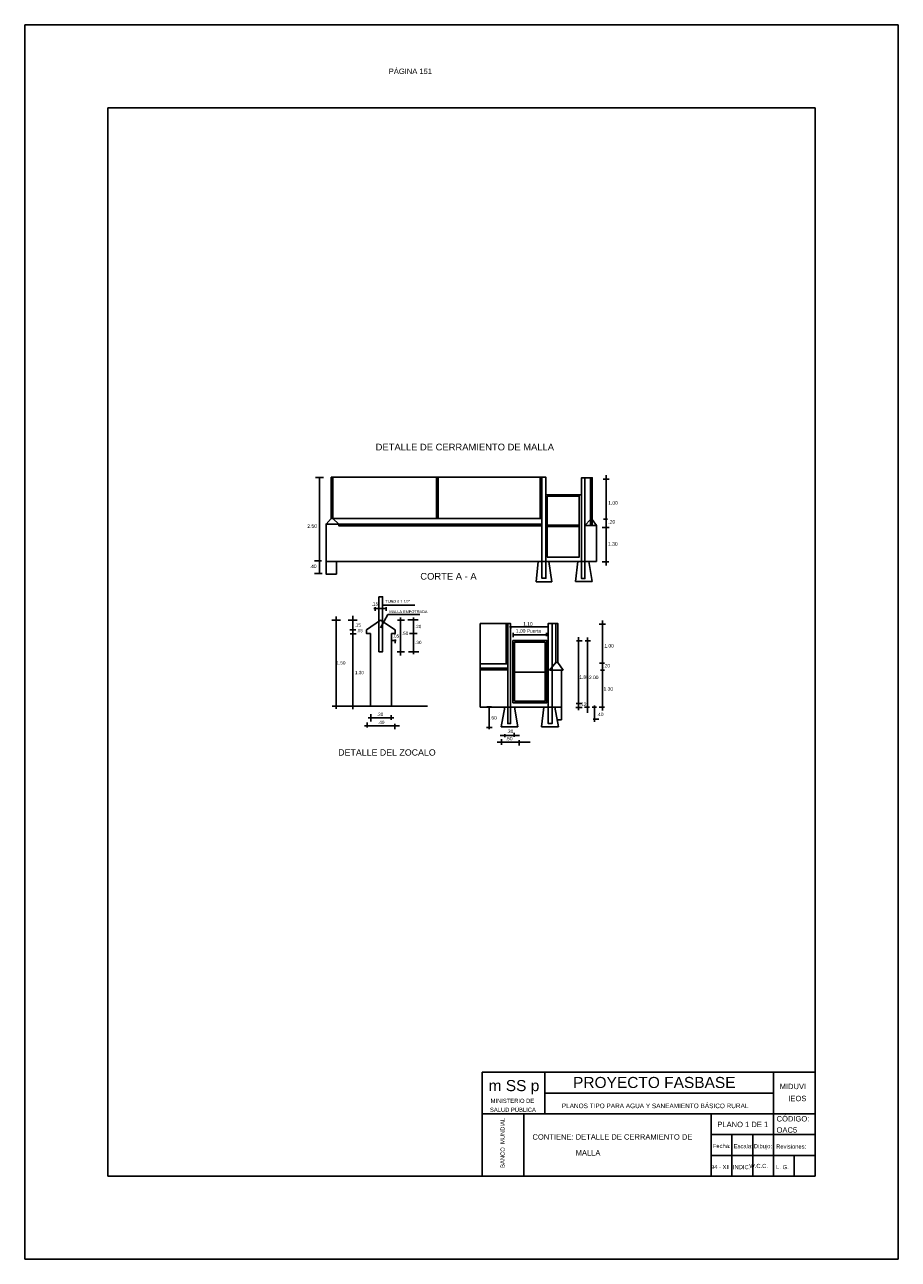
# Model space of a CAD drawing. Header units: metres. Extents: x 2413 to 4131, y 3282 to 4239.
# Tile 56 of 57: x 2973 to 2994, y 4209 to 4239. Entities that reach past the tile are written whole.
import ezdxf
from ezdxf.enums import TextEntityAlignment as Align

# ---------------------------------------------------------------- set-up
doc = ezdxf.new("R2010")
doc.units = ezdxf.units.M
for name, color, linetype in [('Cota', 7, 'Continuous'), ('Dibujo', 7, 'Continuous'), ('Plano', 1, 'Continuous'), ('Texto', 170, 'Continuous')]:
    doc.layers.add(name, color=color, linetype=linetype)
doc.styles.add('Annotative', font='arial.ttf')
doc.styles.get("Standard").update_dxf_attribs({"font": 'arial.ttf'})

msp = doc.modelspace()

# ---------------------------------------------------------------- linework, layer by layer
at = {"layer": 'Cota'}
for p, q in [((2980.414, 4228.125), (2980.606, 4228.125)), ((2980.513, 4228.131), (2980.513, 4225.814)), ((2987.402, 4228.177), (2987.402, 4226.008)), ((2987.47, 4228.083), (2987.331, 4228.083)), ((2987.471, 4226.922), (2987.308, 4226.922)), ((2987.435, 4227.121), (2987.34, 4227.121)), ((2980.394, 4226.114), (2980.559, 4226.114)), ((2987.465, 4226.095), (2987.304, 4226.095)), ((2980.387, 4225.814), (2980.571, 4225.814)), ((2981.815, 4224.974), (2982.131, 4224.974)), ((2981.852, 4224.913), (2981.852, 4225.004)), ((2982.116, 4224.915), (2982.116, 4225.002)), ((2980.809, 4224.692), (2981.014, 4224.692)), ((2980.915, 4224.781), (2980.915, 4222.553)), ((2981.2, 4224.692), (2981.415, 4224.692)), ((2981.314, 4222.548), (2981.314, 4224.793)), ((2982.557, 4224.692), (2982.383, 4224.692)), ((2982.455, 4224.751), (2982.455, 4223.839)), ((2982.882, 4224.697), (2982.634, 4224.697)), ((2982.772, 4223.869), (2982.772, 4224.752)), ((2985.107, 4224.491), (2985.107, 4224.549)), ((2986.008, 4224.486), (2986.008, 4224.561)), ((2987.383, 4224.597), (2987.23, 4224.597)), ((2987.312, 4222.513), (2987.312, 4224.68)), ((2981.388, 4224.453), (2981.242, 4224.453)), ((2981.395, 4224.36), (2981.248, 4224.36)), ((2982.858, 4224.37), (2982.676, 4224.37)), ((2985.079, 4224.526), (2986.018, 4224.526)), ((2985.972, 4224.336), (2985.15, 4224.336)), ((2985.167, 4224.386), (2985.167, 4224.282)), ((2985.969, 4224.307), (2985.969, 4224.383)), ((2986.734, 4222.522), (2986.734, 4224.282)), ((2986.956, 4224.272), (2986.956, 4222.463)), ((2982.248, 4224.2), (2982.354, 4224.2)), ((2982.333, 4224.226), (2982.333, 4224.138)), ((2986.826, 4224.196), (2986.691, 4224.196)), ((2987.023, 4224.189), (2986.893, 4224.189)), ((2982.554, 4223.93), (2982.379, 4223.93)), ((2982.649, 4223.928), (2982.899, 4223.928)), ((2987.365, 4223.651), (2987.243, 4223.651)), ((2987.365, 4223.484), (2987.262, 4223.484)), ((2984.534, 4222.606), (2984.644, 4222.606)), ((2984.591, 4222.066), (2984.591, 4222.618)), ((2986.672, 4222.588), (2986.823, 4222.588)), ((2986.814, 4222.688), (2986.679, 4222.688)), ((2986.884, 4222.594), (2986.999, 4222.594)), ((2987.069, 4222.6), (2987.171, 4222.6)), ((2987.122, 4222.634), (2987.122, 4222.246)), ((2987.234, 4222.6), (2987.36, 4222.6)), ((2981.653, 4222.229), (2981.653, 4222.106)), ((2981.68, 4222.34), (2982.301, 4222.34)), ((2981.748, 4222.255), (2981.748, 4222.43)), ((2982.233, 4222.292), (2982.233, 4222.408)), ((2982.321, 4222.07), (2982.321, 4222.197)), ((2987.224, 4222.304), (2987.091, 4222.304)), ((2982.435, 4222.151), (2981.592, 4222.151)), ((2984.663, 4222.111), (2984.527, 4222.111)), ((2984.851, 4221.918), (2985.315, 4221.918)), ((2984.969, 4221.872), (2984.969, 4221.946)), ((2985.189, 4221.879), (2985.189, 4221.979)), ((2984.785, 4221.757), (2985.573, 4221.757)), ((2984.882, 4221.823), (2984.882, 4221.689)), ((2985.31, 4221.675), (2985.31, 4221.805))]:
    msp.add_line(p, q, dxfattribs=at)
at = {"layer": 'Dibujo', "color": 0, "linetype": 'ByBlock'}
for p, q in [((2973.424, 4239.014), (2994.424, 4239.014)), ((2973.424, 4209.314), (2973.424, 4239.014)), ((2973.424, 4239.014), (2976.424, 4239.014)), ((2973.424, 4239.014), (2975.924, 4239.014)), ((2994.424, 4239.014), (2994.424, 4209.314)), ((2975.424, 4237.014), (2975.424, 4211.314)), ((2992.424, 4237.014), (2975.424, 4237.014)), ((2992.424, 4237.014), (2992.424, 4211.314)), ((2984.424, 4213.814), (2984.424, 4211.314)), ((2992.424, 4213.814), (2984.424, 4213.814)), ((2985.924, 4213.814), (2985.924, 4212.814)), ((2991.424, 4211.314), (2991.424, 4213.814)), ((2991.424, 4213.314), (2985.924, 4213.314)), ((2992.424, 4212.814), (2984.424, 4212.814)), ((2985.424, 4212.814), (2985.424, 4211.314)), ((2985.424, 4211.314), (2985.424, 4212.814)), ((2989.924, 4211.314), (2989.924, 4212.814)), ((2992.424, 4212.314), (2989.924, 4212.314)), ((2990.424, 4211.314), (2990.424, 4212.314)), ((2990.924, 4211.314), (2990.924, 4212.314)), ((2992.424, 4211.814), (2989.924, 4211.814)), ((2991.924, 4211.314), (2991.924, 4211.814)), ((2992.424, 4211.314), (2975.424, 4211.314)), ((2994.424, 4209.314), (2973.424, 4209.314))]:
    msp.add_line(p, q, dxfattribs=at)
at = {"layer": 'Plano'}
for p, q in [((2980.789, 4227.135), (2980.668, 4227)), ((2980.976, 4227), (2980.831, 4227.135)), ((2987.022, 4227.115), (2986.89, 4226.969)), ((2987.022, 4227.115), (2987.067, 4227.115)), ((2987.067, 4227.115), (2987.166, 4226.969)), ((2985.717, 4225.61), (2985.769, 4226.102)), ((2986.096, 4225.61), (2986.025, 4226.102)), ((2986.665, 4225.617), (2986.721, 4226.102)), ((2987.066, 4225.617), (2986.984, 4226.102)), ((2986.096, 4225.61), (2985.717, 4225.61)), ((2986.665, 4225.617), (2987.066, 4225.617)), ((2981.644, 4224.46), (2981.978, 4224.688)), ((2981.978, 4224.688), (2982.329, 4224.46)), ((2986.04, 4223.487), (2986.192, 4223.667)), ((2986.37, 4223.487), (2986.237, 4223.667)), ((2984.376, 4223.538), (2985.037, 4223.538)), ((2985.196, 4223.442), (2985.939, 4223.442)), ((2986.1, 4223.487), (2986.04, 4223.487)), ((2986.327, 4223.487), (2986.37, 4223.487)), ((2980.812, 4222.618), (2983.103, 4222.618)), ((2984.877, 4222.124), (2984.962, 4222.6)), ((2985.106, 4222.6), (2986.327, 4222.6)), ((2985.278, 4222.124), (2985.195, 4222.6)), ((2985.849, 4222.122), (2985.905, 4222.6)), ((2986.254, 4222.122), (2986.164, 4222.6)), ((2986.327, 4222.291), (2986.327, 4222.6)), ((2986.222, 4222.291), (2986.327, 4222.291)), ((2984.877, 4222.124), (2985.278, 4222.124)), ((2985.849, 4222.122), (2986.254, 4222.122))]:
    msp.add_line(p, q, dxfattribs=at)
for points in [[(2980.789, 4228.126), (2985.858, 4228.126), (2985.858, 4227.135), (2980.789, 4227.135)], [(2980.789, 4228.126), (2980.831, 4228.126), (2980.831, 4227.135), (2980.789, 4227.135)], [(2985.858, 4228.126), (2985.816, 4228.126), (2985.816, 4227.135), (2985.858, 4227.135)], [(2985.858, 4228.126), (2985.953, 4228.126), (2985.953, 4226.102), (2985.858, 4226.102)], [(2986.89, 4226.969), (2987.022, 4226.969), (2987.022, 4228.116), (2986.89, 4228.116)], [(2985.953, 4226.102), (2986.809, 4226.102), (2986.809, 4227.702), (2985.953, 4227.702)], [(2985.987, 4227.673), (2986.756, 4227.673), (2986.756, 4226.207), (2985.987, 4226.207)], [(2985.858, 4226.102), (2980.668, 4226.102), (2980.668, 4227), (2985.858, 4227)], [(2985.858, 4227), (2980.976, 4227), (2980.976, 4226.956), (2985.858, 4226.956)], [(2987.166, 4226.102), (2986.89, 4226.102), (2986.89, 4226.969), (2987.166, 4226.969)], [(2980.668, 4226.102), (2980.917, 4226.102), (2980.917, 4225.797), (2980.668, 4225.797)], [(2985.953, 4226.102), (2985.858, 4226.102), (2985.858, 4225.699), (2985.953, 4225.699)], [(2986.89, 4226.102), (2986.809, 4226.102), (2986.809, 4225.691), (2986.89, 4225.691)], [(2981.938, 4225.251), (2982.026, 4225.251), (2982.026, 4223.931), (2981.938, 4223.931)], [(2984.376, 4224.609), (2985.037, 4224.609), (2985.037, 4222.6), (2984.376, 4222.6)], [(2985.037, 4224.608), (2984.996, 4224.608), (2984.996, 4223.637), (2985.037, 4223.637)], [(2985.037, 4222.6), (2985.106, 4222.6), (2985.106, 4224.608), (2985.037, 4224.608)], [(2986.009, 4222.6), (2986.1, 4222.6), (2986.1, 4224.612), (2986.009, 4224.612)], [(2986.237, 4223.667), (2986.192, 4223.667), (2986.192, 4224.612), (2986.237, 4224.612)], [(2985.161, 4224.204), (2985.974, 4224.204), (2985.974, 4222.703), (2985.161, 4222.703)], [(2985.196, 4222.737), (2985.939, 4222.737), (2985.939, 4224.16), (2985.196, 4224.16)], [(2986.327, 4222.6), (2986.1, 4222.6), (2986.1, 4223.487), (2986.327, 4223.487)], [(2985.037, 4222.6), (2985.106, 4222.6), (2985.106, 4222.202), (2985.037, 4222.202)], [(2986.009, 4222.6), (2986.1, 4222.6), (2986.1, 4222.2), (2986.009, 4222.2)]]:
    msp.add_lwpolyline(points, close=True, dxfattribs=at)
for points in [[(2983.327, 4227.135), (2983.327, 4228.126)], [(2983.364, 4228.126), (2983.364, 4227.135)], [(2987.067, 4226.102), (2986.809, 4226.102), (2986.809, 4228.116), (2987.067, 4228.116), (2987.067, 4226.969)], [(2985.987, 4226.971), (2986.756, 4226.971)], [(2986.756, 4226.943), (2985.987, 4226.943)], [(2986.1, 4223.667), (2986.1, 4224.612), (2986.237, 4224.612), (2986.237, 4223.667), (2986.192, 4223.667)], [(2981.644, 4224.46), (2981.644, 4224.366), (2981.734, 4224.366)], [(2982.244, 4224.366), (2982.244, 4222.618), (2981.734, 4222.618), (2981.734, 4224.366)], [(2982.244, 4224.366), (2982.329, 4224.366), (2982.329, 4224.46)], [(2984.376, 4223.496), (2985.037, 4223.496), (2985.037, 4223.637), (2984.376, 4223.637)]]:
    msp.add_lwpolyline(points, dxfattribs=at)
at = {"layer": 'Texto'}
for p, q in [((2981.977, 4224.501), (2982.154, 4224.825)), ((2982.009, 4225.047), (2982.801, 4225.047)), ((2982.154, 4224.825), (2982.925, 4224.825))]:
    msp.add_line(p, q, dxfattribs=at)

# ---------------------------------------------------------------- texts
at = {"layer": 'Cota'}
for s, height, p in [('1.00', 0.085, (2987.451, 4227.468)), ('2.50', 0.085, (2980.218, 4226.91)), ('.20', 0.085, (2987.455, 4227.012)), ('1.30', 0.085, (2987.447, 4226.482)), ('.40', 0.085, (2980.275, 4225.942)), ('.15', 0.0796, (2981.766, 4225.042)), ('.15', 0.0796, (2981.352, 4224.534)), ('.20', 0.0796, (2982.804, 4224.497)), ('1.10', 0.0834, (2985.408, 4224.558)), ('.05', 0.0796, (2981.399, 4224.4)), ('.05', 0.0796, (2982.27, 4224.268)), ('.50', 0.0796, (2982.491, 4224.334)), ('1.00 Puerta', 0.08344, (2985.234, 4224.389)), ('.30', 0.0796, (2982.808, 4224.113)), ('1.00', 0.0834, (2987.359, 4224.031)), ('1.50', 0.0796, (2980.918, 4223.623)), ('.20', 0.0834, (2987.332, 4223.552)), ('1.30', 0.0796, (2981.363, 4223.39)), ('1.88', 0.0834, (2986.757, 4223.278)), ('2.00', 0.0834, (2986.99, 4223.271)), ('1.30', 0.0834, (2987.339, 4222.992)), ('.30', 0.0796, (2981.889, 4222.385)), ('.12', 0.0834, (2986.768, 4222.627)), ('.40', 0.0834, (2987.175, 4222.382)), ('.40', 0.0796, (2981.917, 4222.191)), ('.60', 0.0834, (2984.611, 4222.3)), ('.50', 0.0834, (2984.989, 4221.799)), ('.30', 0.0834, (2985.008, 4221.973))]:
    msp.add_text(s, height=height, dxfattribs=at).set_placement(p)
at = {"layer": 'Dibujo', "color": 0, "linetype": 'ByBlock'}
for s, height, p in [('m SS p', 0.2662, (2984.576, 4213.36)), ('PROYECTO FASBASE', 0.26624, (2986.606, 4213.435)), ('PLANOS TIPO PARA AGUA Y SANEAMIENTO BÁSICO RURAL', 0.11076, (2986.335, 4212.95))]:
    msp.add_text(s, height=height, dxfattribs=at).set_placement(p)
at = {"layer": 'Dibujo', "color": 0, "linetype": 'ByBlock', "style": 'Annotative'}
for s, p in [('MIDUVI', (2991.573, 4213.408)), ('IEOS', (2991.781, 4213.118)), ('CÓDIGO:', (2991.499, 4212.63)), ('PLANO 1 DE 1', (2990.075, 4212.494)), ('OAC5', (2991.498, 4212.36)), ('CONTIENE: DETALLE DE CERRAMIENTO DE', (2985.63, 4212.193))]:
    msp.add_text(s, height=0.13, dxfattribs=at).set_placement(p)
at = {"layer": 'Dibujo', "color": 0, "linetype": 'ByBlock'}
for s, p in [('SALUD PÚBLICA', (2985.16, 4212.861)), ('MINISTERIO DE', (2985.148, 4213.077)), ('Fecha:', (2990.179, 4211.991)), ('Escala:', (2990.696, 4211.986)), ('Dibujo:', (2991.172, 4211.986)), ('Revisiones:', (2991.849, 4211.976)), ('94 - XII', (2990.146, 4211.485)), ('INDIC.', (2990.658, 4211.482)), ('W.C.C.', (2991.067, 4211.51)), ('L. G. ', (2991.658, 4211.483))]:
    msp.add_text(s, height=0.1, dxfattribs=at).set_placement(p, align=Align.CENTER)
msp.add_text('BANCO  MUNDIAL', height=0.1, rotation=90, dxfattribs=at).set_placement((2984.961, 4212.115), align=Align.CENTER)
at = {"layer": 'Dibujo', "color": 0, "linetype": 'ByBlock', "char_height": 0.13, "width": 2.90393, "attachment_point": 1}
for s, insert in [('PÁGINA 151', (2982.176, 4237.958)), ('MALLA', (2986.668, 4211.941))]:
    msp.add_mtext(s, dxfattribs=dict(at, insert=insert))
at = {"layer": 'Texto'}
for s, height, p in [('DETALLE DE CERRAMIENTO DE MALLA', 0.16154, (2981.86, 4228.773)), ('CORTE A - A', 0.16154, (2982.934, 4225.664)), ('TUBO θ 1 1/2"', 0.06638, (2982.094, 4225.107)), ('MALLA EMPOTRADA', 0.06638, (2982.189, 4224.859)), ('DETALLE DEL ZOCALO', 0.15163, (2980.961, 4221.431))]:
    msp.add_text(s, height=height, dxfattribs=at).set_placement(p)

doc.saveas('drawing.dxf')
